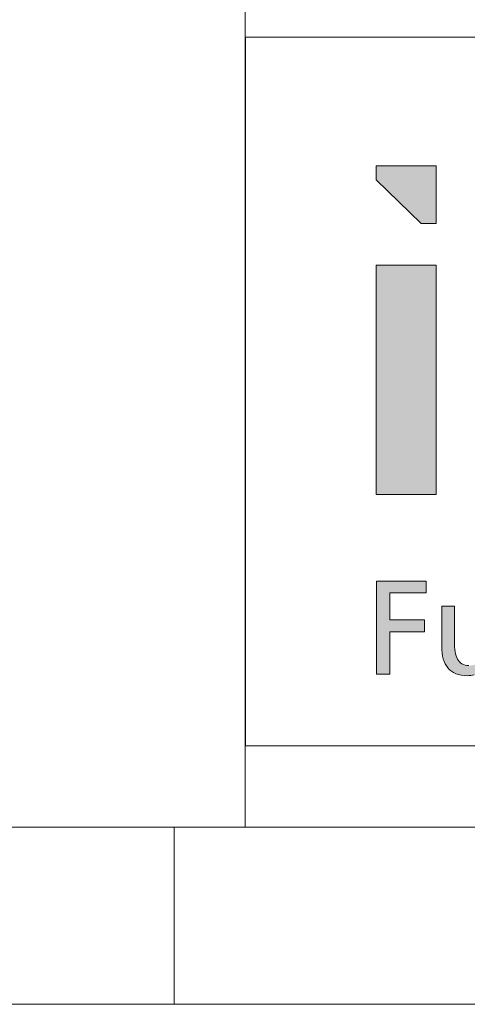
# Model space of a CAD drawing. Header units: millimetres. Extents: x 0 to 594, y 0 to 424.
# Tile 2 of 13: x 396 to 409, y 0 to 29. Entities that reach past the tile are written whole.
import ezdxf

# ---------------------------------------------------------------- set-up
doc = ezdxf.new("R2010")
doc.units = ezdxf.units.MM
doc.header["$LTSCALE"] = 0.25

# ---------------------------------------------------------------- blocks, each defined once
blk = doc.blocks.new('cajetin')
at = {"color": 7, "linetype": 'Continuous', "lineweight": 18}
for p, q in [((853.5, 7.5), (7.5, 7.5)), ((580.5, 7.5), (580.5, 0)), ((861, 0), (0, 0))]:
    blk.add_line(p, q, dxfattribs=at)
blk = doc.blocks.new('LOGO_sombreado')
at = {"linetype": 'Continuous'}
for points in [[(5.379, 14.745), (5.379, 16.368), (3.691, 16.368), (3.691, 15.977), (4.956, 14.745)], [(5.379, 13.567), (3.691, 13.567), (3.691, 7.09), (5.379, 7.09)], [(4.078, 4.32), (5.1, 4.32), (5.1, 4.651), (3.702, 4.651), (3.702, 2.023), (4.078, 2.023), (4.078, 3.22), (5.054, 3.22), (5.054, 3.551), (4.078, 3.551)], [(4.078, 4.32), (5.1, 4.32), (5.1, 4.651), (3.702, 4.651), (3.702, 2.023), (4.078, 2.023), (4.078, 3.22), (5.054, 3.22), (5.054, 3.551), (4.078, 3.551)]]:
    blk.add_hatch(color=7, dxfattribs=at).paths.add_polyline_path(points, flags=0)
h = blk.add_hatch(color=7, dxfattribs=at)
edge = h.paths.add_edge_path(flags=0)
edge.add_spline(control_points=[(5.713, 2.196), (5.772, 2.125), (5.847, 2.071), (5.937, 2.034)], knot_values=[55, 55, 55, 55, 56, 56, 56, 56], weights=[1, 1, 1, 1], degree=3, periodic=0)
edge.add_spline(control_points=[(5.937, 2.034), (6.028, 1.997), (6.135, 1.977), (6.259, 1.977)], knot_values=[56, 56, 56, 56, 57, 57, 57, 57], weights=[1, 1, 1, 1], degree=3, periodic=0)
edge.add_arc((6.259, 2.796), 0.818, 269.9868, 283.8904)
edge.add_spline(control_points=[(6.456, 2.001), (6.519, 2.017), (6.58, 2.04), (6.635, 2.071)], knot_values=[0, 0, 0, 0, 1, 1, 1, 1], weights=[1, 1, 1, 1], degree=3, periodic=0)
edge.add_spline(control_points=[(6.635, 2.071), (6.69, 2.101), (6.741, 2.137), (6.784, 2.181)], knot_values=[1, 1, 1, 1, 2, 2, 2, 2], weights=[1, 1, 1, 1], degree=3, periodic=0)
edge.add_spline(control_points=[(6.784, 2.181), (6.827, 2.224), (6.863, 2.273), (6.889, 2.328)], knot_values=[2, 2, 2, 2, 3, 3, 3, 3], weights=[1, 1, 1, 1], degree=3, periodic=0)
edge.add_line((6.889, 2.328), (6.896, 2.328))
edge.add_line((6.896, 2.328), (6.896, 2.023))
edge.add_line((6.896, 2.023), (7.067, 2.023))
edge.add_line((7.067, 2.023), (7.238, 2.023))
edge.add_line((7.238, 2.023), (7.238, 2.263))
edge.add_line((7.238, 2.263), (7.238, 3.943))
edge.add_line((7.238, 3.943), (6.885, 3.943))
edge.add_line((6.885, 3.943), (6.885, 3.721))
edge.add_spline(control_points=[(6.885, 3.721), (6.885, 3.647), (6.885, 3.573), (6.885, 3.499), (6.885, 3.35), (6.885, 3.202), (6.885, 3.054), (6.885, 2.937), (6.873, 2.829), (6.85, 2.734)], knot_values=[30, 30, 30, 30, 31, 31, 31, 33, 33, 33, 34, 34, 34, 34], weights=[1, 1, 1, 1, 1, 1, 1, 1, 1, 1], degree=3, periodic=0)
edge.add_spline(control_points=[(6.85, 2.734), (6.827, 2.637), (6.792, 2.553), (6.696, 2.414), (6.636, 2.359), (6.562, 2.321)], knot_values=[34, 34, 34, 34, 35, 35, 36, 36, 36, 36], weights=[1, 1, 1, 1, 1, 1], degree=3, periodic=0)
edge.add_spline(control_points=[(6.562, 2.321), (6.489, 2.284), (6.402, 2.263), (6.301, 2.263)], knot_values=[36, 36, 36, 36, 37, 37, 37, 37], weights=[1, 1, 1, 1], degree=3, periodic=0)
edge.add_spline(control_points=[(6.301, 2.263), (6.224, 2.268), (6.16, 2.285), (6.107, 2.315)], knot_values=[37, 37, 37, 37, 38, 38, 38, 38], weights=[1, 1, 1, 1], degree=3, periodic=0)
edge.add_spline(control_points=[(6.107, 2.315), (6.054, 2.345), (6.013, 2.388), (5.982, 2.445)], knot_values=[38, 38, 38, 38, 39, 39, 39, 39], weights=[1, 1, 1, 1], degree=3, periodic=0)
edge.add_spline(control_points=[(5.982, 2.445), (5.95, 2.501), (5.928, 2.571), (5.914, 2.655)], knot_values=[39, 39, 39, 39, 40, 40, 40, 40], weights=[1, 1, 1, 1], degree=3, periodic=0)
edge.add_spline(control_points=[(5.914, 2.655), (5.9, 2.739), (5.894, 2.837), (5.894, 2.949), (5.894, 3.115), (5.894, 3.28), (5.894, 3.446), (5.894, 3.529), (5.894, 3.612), (5.894, 3.695), (5.894, 3.777), (5.894, 3.86), (5.894, 3.943)], knot_values=[40, 40, 40, 40, 41, 41, 41, 43, 43, 43, 44, 44, 44, 45, 45, 45, 45], weights=[1, 1, 1, 1, 1, 1, 1, 1, 1, 1, 1, 1, 1], degree=3, periodic=0)
edge.add_line((5.894, 3.943), (5.54, 3.943))
edge.add_spline(control_points=[(5.54, 3.943), (5.54, 3.848), (5.54, 3.753), (5.54, 3.658), (5.54, 3.563), (5.54, 3.468), (5.54, 3.372), (5.54, 3.182), (5.54, 2.992), (5.54, 2.802), (5.54, 2.673), (5.554, 2.557), (5.583, 2.455)], knot_values=[49, 49, 49, 49, 50, 50, 50, 51, 51, 51, 53, 53, 53, 54, 54, 54, 54], weights=[1, 1, 1, 1, 1, 1, 1, 1, 1, 1, 1, 1, 1], degree=3, periodic=0)
edge.add_spline(control_points=[(5.583, 2.455), (5.611, 2.354), (5.655, 2.267), (5.713, 2.196)], knot_values=[54, 54, 54, 54, 55, 55, 55, 55], weights=[1, 1, 1, 1], degree=3, periodic=0)
at = {"color": 7, "linetype": 'Continuous', "lineweight": 18}
for p, q in [((0, 20), (0, 0)), ((0, 20), (72.5, 20)), ((3.691, 16.368), (3.691, 15.977)), ((5.379, 16.368), (3.691, 16.368)), ((5.379, 16.368), (5.379, 14.745)), ((3.691, 15.977), (4.956, 14.745)), ((4.956, 14.745), (5.379, 14.745)), ((3.691, 7.09), (3.691, 13.567)), ((3.691, 13.567), (5.379, 13.567)), ((5.379, 13.567), (5.379, 7.09)), ((5.379, 7.09), (3.691, 7.09)), ((3.702, 2.023), (3.702, 4.651)), ((3.702, 4.651), (5.1, 4.651)), ((3.702, 2.023), (3.702, 4.651)), ((5.1, 4.651), (5.1, 4.32)), ((4.078, 4.32), (4.078, 3.551)), ((5.1, 4.32), (4.078, 4.32)), ((4.078, 3.551), (5.054, 3.551)), ((5.054, 3.551), (5.054, 3.22)), ((5.054, 3.22), (4.078, 3.22)), ((4.078, 3.22), (4.078, 2.023)), ((4.078, 2.023), (3.702, 2.023)), ((0, 0), (72.5, 0))]:
    blk.add_line(p, q, dxfattribs=at)
blk.add_arc((6.259, 2.796), 0.818, 269.9868, 283.8904, dxfattribs=at)
at = {"color": 8, "linetype": 'Continuous', "lineweight": 0}
for points, knots in [([(5.894, 3.943), (5.864, 3.943), (5.835, 3.943), (5.805, 3.943), (5.746, 3.943), (5.688, 3.943), (5.629, 3.943), (5.599, 3.943), (5.57, 3.943), (5.54, 3.943)], [45, 45, 45, 45, 46, 46, 46, 48, 48, 48, 49, 49, 49, 49]), ([(5.54, 3.943), (5.54, 3.848), (5.54, 3.753), (5.54, 3.658), (5.54, 3.563), (5.54, 3.468), (5.54, 3.372), (5.54, 3.182), (5.54, 2.992), (5.54, 2.802), (5.54, 2.673), (5.554, 2.557), (5.583, 2.455)], [49, 49, 49, 49, 50, 50, 50, 51, 51, 51, 53, 53, 53, 54, 54, 54, 54]), ([(5.914, 2.655), (5.9, 2.739), (5.894, 2.837), (5.894, 2.949), (5.894, 3.115), (5.894, 3.28), (5.894, 3.446), (5.894, 3.529), (5.894, 3.612), (5.894, 3.695), (5.894, 3.777), (5.894, 3.86), (5.894, 3.943)], [40, 40, 40, 40, 41, 41, 41, 43, 43, 43, 44, 44, 44, 45, 45, 45, 45])]:
    blk.add_open_spline(points, degree=3, knots=knots, dxfattribs=at)
for points in [[(5.982, 2.445), (5.95, 2.501), (5.928, 2.571), (5.914, 2.655)], [(5.583, 2.455), (5.611, 2.354), (5.655, 2.267), (5.713, 2.196)], [(6.107, 2.315), (6.054, 2.345), (6.013, 2.388), (5.982, 2.445)], [(6.301, 2.263), (6.224, 2.268), (6.16, 2.285), (6.107, 2.315)], [(5.713, 2.196), (5.772, 2.125), (5.847, 2.071), (5.937, 2.034)], [(5.937, 2.034), (6.028, 1.997), (6.135, 1.977), (6.259, 1.977)]]:
    blk.add_open_spline(points, degree=3, dxfattribs=at)

msp = doc.modelspace()

# ---------------------------------------------------------------- linework, layer by layer
at = {"color": 7, "linetype": 'Continuous', "lineweight": 18}
for p, q in [((402.554, 51.742), (402.554, 5.174)), ((402.554, 5.174), (588.826, 5.174))]:
    msp.add_line(p, q, dxfattribs=at)

# ---------------------------------------------------------------- block references
at = {"xscale": 0.689895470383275, "yscale": 0.689895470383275, "zscale": 0.689895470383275}
msp.add_blockref('cajetin', (0, 0), dxfattribs=at)
at = {"color": 7, "linetype": 'Continuous', "xscale": 1.034843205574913, "yscale": 1.034843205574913, "zscale": 1.034843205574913}
msp.add_blockref('LOGO_sombreado', (402.564, 7.552), dxfattribs=at)

doc.saveas('drawing.dxf')
